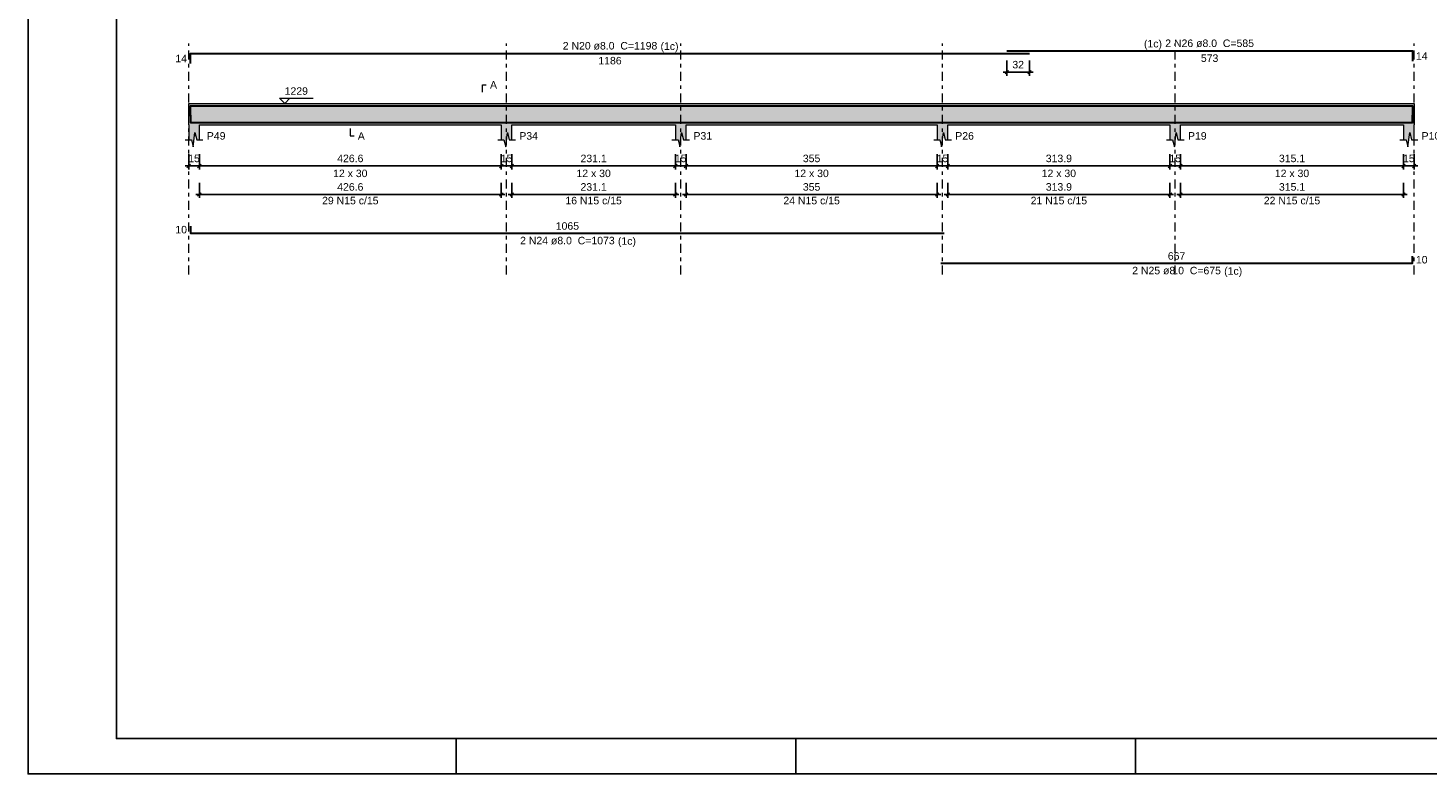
# Model space of a CAD drawing. Header units: millimetres. Extents: x 0 to 59.4, y 0 to 42.
# Tile 1 of 4: x 0 to 39.6, y 0 to 21.1. Entities that reach past the tile are written whole.
import ezdxf

# ---------------------------------------------------------------- set-up
doc = ezdxf.new("R2010")
doc.units = ezdxf.units.MM
doc.header["$MEASUREMENT"] = 0
doc.linetypes.add('DASHDOT', pattern=[2.54, 1.27, -0.635, 0, -0.635])
doc.linetypes.add('NULL', pattern=[0])
doc.layers.get('0').update_dxf_attribs({"lineweight": 18})
for name, color, linetype, lineweight in [('Descrição da armadura', 7, 'Continuous', 0), ('DT-Barras na forma', 2, 'Continuous', 30), ('DT-Barras rebatidas', 2, 'Continuous', 30), ('DT-Cotas', 9, 'Continuous', 5), ('DT-Forma', 5, 'Continuous', 5), ('DT-Hachura forma vigas', 254, 'Continuous', 5), ('DT-Pontilhado', 9, 'DASHDOT', 5), ('DT-Textos', 7, 'Continuous', 5), ('Textos armaduras', 7, 'Continuous', 0)]:
    doc.layers.add(name, color=color, linetype=linetype, lineweight=lineweight)
doc.layers.add('SEDUC_MARF', color=1, linetype='Continuous')
doc.layers.add('SEDUC_MARGG', color=7, linetype='Continuous')
doc.styles.add('Arial', font='txt')
doc.dimstyles.new('UM_50.000000', dxfattribs={"dimtxt": 0.18, "dimasz": 0.1, "dimexe": 0.1, "dimexo": 0.2, "dimgap": 0, "dimtad": 1, "dimtih": 1, "dimtoh": 1, "dimdec": 1, "dimlfac": 50, "dimzin": 0, "dimdsep": 46, "dimtxsty": 'Standard', "dimcen": 0.09, "dimdle": 0.1, "dimadec": 1, "dimazin": 2, "dimtfac": 1, "dimtdec": 4, "dimtofl": 0, "dimtmove": 0, "dimatfit": 3, "dimfxl": 1, "dimtolj": 1, "dimarcsym": 0})

# ---------------------------------------------------------------- blocks, each defined once
blk = doc.blocks.new('_Oblique')
at = {"color": 0, "linetype": 'ByBlock', "lineweight": -2}
blk.add_line((-0.5, -0.5), (0.5, 0.5), dxfattribs=at)
blk = doc.blocks.new('*D34')
at = {"layer": 'Defpoints', "color": 0}
for p in [(4.543, 17.713), (4.843, 17.713), (4.843, 17.183)]:
    blk.add_point(p, dxfattribs=at)
at = {"layer": 'DT-Cotas', "color": 0, "lineweight": -2}
for p, q in [((4.543, 17.513), (4.543, 17.083)), ((4.843, 17.513), (4.843, 17.083)), ((4.443, 17.183), (4.943, 17.183))]:
    blk.add_line(p, q, dxfattribs=at)
at = {"layer": 'DT-Cotas', "color": 0, "lineweight": -2, "xscale": 0.1, "yscale": 0.1, "zscale": 0.1, "rotation": 180}
blk.add_blockref('_Oblique', (4.543, 17.183), dxfattribs=at)
at = {"layer": 'DT-Cotas', "color": 0, "lineweight": -2, "xscale": 0.1, "yscale": 0.1, "zscale": 0.1}
blk.add_blockref('_Oblique', (4.843, 17.183), dxfattribs=at)
at = {"layer": 'DT-Cotas', "color": 7, "insert": (4.693, 17.395), "char_height": 0.2118, "attachment_point": 5, "rotation": 0.0057, "style": 'Arial'}
blk.add_mtext('\\A1;15', dxfattribs=at)
blk = doc.blocks.new('*D35')
at = {"layer": 'Defpoints', "color": 0}
for p in [(4.843, 17.713), (13.376, 17.713), (13.376, 17.183)]:
    blk.add_point(p, dxfattribs=at)
at = {"layer": 'DT-Cotas', "color": 0, "lineweight": -2}
for p, q in [((4.843, 17.513), (4.843, 17.083)), ((13.376, 17.513), (13.376, 17.083)), ((4.743, 17.183), (13.476, 17.183))]:
    blk.add_line(p, q, dxfattribs=at)
at = {"layer": 'DT-Cotas', "color": 0, "lineweight": -2, "xscale": 0.1, "yscale": 0.1, "zscale": 0.1, "rotation": 180}
blk.add_blockref('_Oblique', (4.843, 17.183), dxfattribs=at)
at = {"layer": 'DT-Cotas', "color": 0, "lineweight": -2, "xscale": 0.1, "yscale": 0.1, "zscale": 0.1}
blk.add_blockref('_Oblique', (13.376, 17.183), dxfattribs=at)
at = {"layer": 'DT-Cotas', "color": 7, "insert": (9.11, 17.395), "char_height": 0.2118, "attachment_point": 5, "style": 'Arial'}
blk.add_mtext('\\A1;426.6', dxfattribs=at)
blk = doc.blocks.new('*D36')
at = {"layer": 'Defpoints', "color": 0}
for p in [(13.376, 17.713), (13.676, 17.713), (13.676, 17.183)]:
    blk.add_point(p, dxfattribs=at)
at = {"layer": 'DT-Cotas', "color": 0, "lineweight": -2}
for p, q in [((13.376, 17.513), (13.376, 17.083)), ((13.676, 17.513), (13.676, 17.083)), ((13.276, 17.183), (13.776, 17.183))]:
    blk.add_line(p, q, dxfattribs=at)
at = {"layer": 'DT-Cotas', "color": 0, "lineweight": -2, "xscale": 0.1, "yscale": 0.1, "zscale": 0.1, "rotation": 180}
blk.add_blockref('_Oblique', (13.376, 17.183), dxfattribs=at)
at = {"layer": 'DT-Cotas', "color": 0, "lineweight": -2, "xscale": 0.1, "yscale": 0.1, "zscale": 0.1}
blk.add_blockref('_Oblique', (13.676, 17.183), dxfattribs=at)
at = {"layer": 'DT-Cotas', "color": 7, "insert": (13.526, 17.395), "char_height": 0.2118, "attachment_point": 5, "rotation": 0.0057, "style": 'Arial'}
blk.add_mtext('\\A1;15', dxfattribs=at)
blk = doc.blocks.new('*D37')
at = {"layer": 'Defpoints', "color": 0}
for p in [(13.676, 17.713), (18.298, 17.713), (18.298, 17.183)]:
    blk.add_point(p, dxfattribs=at)
at = {"layer": 'DT-Cotas', "color": 0, "lineweight": -2}
for p, q in [((13.676, 17.513), (13.676, 17.083)), ((18.298, 17.513), (18.298, 17.083)), ((13.576, 17.183), (18.398, 17.183))]:
    blk.add_line(p, q, dxfattribs=at)
at = {"layer": 'DT-Cotas', "color": 0, "lineweight": -2, "xscale": 0.1, "yscale": 0.1, "zscale": 0.1, "rotation": 180}
blk.add_blockref('_Oblique', (13.676, 17.183), dxfattribs=at)
at = {"layer": 'DT-Cotas', "color": 0, "lineweight": -2, "xscale": 0.1, "yscale": 0.1, "zscale": 0.1}
blk.add_blockref('_Oblique', (18.298, 17.183), dxfattribs=at)
at = {"layer": 'DT-Cotas', "color": 7, "insert": (15.987, 17.395), "char_height": 0.2118, "attachment_point": 5, "style": 'Arial'}
blk.add_mtext('\\A1;231.1', dxfattribs=at)
blk = doc.blocks.new('*D38')
at = {"layer": 'Defpoints', "color": 0}
for p in [(18.298, 17.713), (18.598, 17.713), (18.598, 17.183)]:
    blk.add_point(p, dxfattribs=at)
at = {"layer": 'DT-Cotas', "color": 0, "lineweight": -2}
for p, q in [((18.298, 17.513), (18.298, 17.083)), ((18.598, 17.513), (18.598, 17.083)), ((18.198, 17.183), (18.698, 17.183))]:
    blk.add_line(p, q, dxfattribs=at)
at = {"layer": 'DT-Cotas', "color": 0, "lineweight": -2, "xscale": 0.1, "yscale": 0.1, "zscale": 0.1, "rotation": 180}
blk.add_blockref('_Oblique', (18.298, 17.183), dxfattribs=at)
at = {"layer": 'DT-Cotas', "color": 0, "lineweight": -2, "xscale": 0.1, "yscale": 0.1, "zscale": 0.1}
blk.add_blockref('_Oblique', (18.598, 17.183), dxfattribs=at)
at = {"layer": 'DT-Cotas', "color": 7, "insert": (18.448, 17.395), "char_height": 0.2118, "attachment_point": 5, "rotation": 0.0057, "style": 'Arial'}
blk.add_mtext('\\A1;15', dxfattribs=at)
blk = doc.blocks.new('*D39')
at = {"layer": 'Defpoints', "color": 0}
for p in [(18.598, 17.713), (25.698, 17.713), (25.698, 17.183)]:
    blk.add_point(p, dxfattribs=at)
at = {"layer": 'DT-Cotas', "color": 0, "lineweight": -2}
for p, q in [((18.598, 17.513), (18.598, 17.083)), ((25.698, 17.513), (25.698, 17.083)), ((18.498, 17.183), (25.798, 17.183))]:
    blk.add_line(p, q, dxfattribs=at)
at = {"layer": 'DT-Cotas', "color": 0, "lineweight": -2, "xscale": 0.1, "yscale": 0.1, "zscale": 0.1, "rotation": 180}
blk.add_blockref('_Oblique', (18.598, 17.183), dxfattribs=at)
at = {"layer": 'DT-Cotas', "color": 0, "lineweight": -2, "xscale": 0.1, "yscale": 0.1, "zscale": 0.1}
blk.add_blockref('_Oblique', (25.698, 17.183), dxfattribs=at)
at = {"layer": 'DT-Cotas', "color": 7, "insert": (22.148, 17.395), "char_height": 0.2118, "attachment_point": 5, "style": 'Arial'}
blk.add_mtext('\\A1;355', dxfattribs=at)
blk = doc.blocks.new('*D40')
at = {"layer": 'Defpoints', "color": 0}
for p in [(25.698, 17.713), (25.998, 17.713), (25.998, 17.183)]:
    blk.add_point(p, dxfattribs=at)
at = {"layer": 'DT-Cotas', "color": 0, "lineweight": -2}
for p, q in [((25.698, 17.513), (25.698, 17.083)), ((25.998, 17.513), (25.998, 17.083)), ((25.598, 17.183), (26.098, 17.183))]:
    blk.add_line(p, q, dxfattribs=at)
at = {"layer": 'DT-Cotas', "color": 0, "lineweight": -2, "xscale": 0.1, "yscale": 0.1, "zscale": 0.1, "rotation": 180}
blk.add_blockref('_Oblique', (25.698, 17.183), dxfattribs=at)
at = {"layer": 'DT-Cotas', "color": 0, "lineweight": -2, "xscale": 0.1, "yscale": 0.1, "zscale": 0.1}
blk.add_blockref('_Oblique', (25.998, 17.183), dxfattribs=at)
at = {"layer": 'DT-Cotas', "color": 7, "insert": (25.848, 17.395), "char_height": 0.2118, "attachment_point": 5, "rotation": 0.0057, "style": 'Arial'}
blk.add_mtext('\\A1;15', dxfattribs=at)
blk = doc.blocks.new('*D41')
at = {"layer": 'Defpoints', "color": 0}
for p in [(25.998, 17.713), (32.275, 17.713), (32.275, 17.183)]:
    blk.add_point(p, dxfattribs=at)
at = {"layer": 'DT-Cotas', "color": 0, "lineweight": -2}
for p, q in [((25.998, 17.513), (25.998, 17.083)), ((32.275, 17.513), (32.275, 17.083)), ((25.898, 17.183), (32.375, 17.183))]:
    blk.add_line(p, q, dxfattribs=at)
at = {"layer": 'DT-Cotas', "color": 0, "lineweight": -2, "xscale": 0.1, "yscale": 0.1, "zscale": 0.1, "rotation": 180}
blk.add_blockref('_Oblique', (25.998, 17.183), dxfattribs=at)
at = {"layer": 'DT-Cotas', "color": 0, "lineweight": -2, "xscale": 0.1, "yscale": 0.1, "zscale": 0.1}
blk.add_blockref('_Oblique', (32.275, 17.183), dxfattribs=at)
at = {"layer": 'DT-Cotas', "color": 7, "insert": (29.137, 17.395), "char_height": 0.2118, "attachment_point": 5, "rotation": 0.0057, "style": 'Arial'}
blk.add_mtext('\\A1;313.9', dxfattribs=at)
blk = doc.blocks.new('*D42')
at = {"layer": 'Defpoints', "color": 0}
for p in [(32.275, 17.713), (32.575, 17.713), (32.575, 17.183)]:
    blk.add_point(p, dxfattribs=at)
at = {"layer": 'DT-Cotas', "color": 0, "lineweight": -2}
for p, q in [((32.275, 17.513), (32.275, 17.083)), ((32.575, 17.513), (32.575, 17.083)), ((32.175, 17.183), (32.675, 17.183))]:
    blk.add_line(p, q, dxfattribs=at)
at = {"layer": 'DT-Cotas', "color": 0, "lineweight": -2, "xscale": 0.1, "yscale": 0.1, "zscale": 0.1, "rotation": 180}
blk.add_blockref('_Oblique', (32.275, 17.183), dxfattribs=at)
at = {"layer": 'DT-Cotas', "color": 0, "lineweight": -2, "xscale": 0.1, "yscale": 0.1, "zscale": 0.1}
blk.add_blockref('_Oblique', (32.575, 17.183), dxfattribs=at)
at = {"layer": 'DT-Cotas', "color": 7, "insert": (32.425, 17.395), "char_height": 0.2118, "attachment_point": 5, "rotation": 0.0057, "style": 'Arial'}
blk.add_mtext('\\A1;15', dxfattribs=at)
blk = doc.blocks.new('*D43')
at = {"layer": 'Defpoints', "color": 0}
for p in [(32.575, 17.713), (38.878, 17.713), (38.878, 17.183)]:
    blk.add_point(p, dxfattribs=at)
at = {"layer": 'DT-Cotas', "color": 0, "lineweight": -2}
for p, q in [((32.575, 17.513), (32.575, 17.083)), ((38.878, 17.513), (38.878, 17.083)), ((32.475, 17.183), (38.978, 17.183))]:
    blk.add_line(p, q, dxfattribs=at)
at = {"layer": 'DT-Cotas', "color": 0, "lineweight": -2, "xscale": 0.1, "yscale": 0.1, "zscale": 0.1, "rotation": 180}
blk.add_blockref('_Oblique', (32.575, 17.183), dxfattribs=at)
at = {"layer": 'DT-Cotas', "color": 0, "lineweight": -2, "xscale": 0.1, "yscale": 0.1, "zscale": 0.1}
blk.add_blockref('_Oblique', (38.878, 17.183), dxfattribs=at)
at = {"layer": 'DT-Cotas', "color": 7, "insert": (35.727, 17.395), "char_height": 0.2118, "attachment_point": 5, "style": 'Arial'}
blk.add_mtext('\\A1;315.1', dxfattribs=at)
blk = doc.blocks.new('*D44')
at = {"layer": 'Defpoints', "color": 0}
for p in [(38.878, 17.713), (39.178, 17.713), (39.178, 17.183)]:
    blk.add_point(p, dxfattribs=at)
at = {"layer": 'DT-Cotas', "color": 0, "lineweight": -2}
for p, q in [((38.878, 17.513), (38.878, 17.083)), ((39.178, 17.513), (39.178, 17.083)), ((38.778, 17.183), (39.278, 17.183))]:
    blk.add_line(p, q, dxfattribs=at)
at = {"layer": 'DT-Cotas', "color": 0, "lineweight": -2, "xscale": 0.1, "yscale": 0.1, "zscale": 0.1, "rotation": 180}
blk.add_blockref('_Oblique', (38.878, 17.183), dxfattribs=at)
at = {"layer": 'DT-Cotas', "color": 0, "lineweight": -2, "xscale": 0.1, "yscale": 0.1, "zscale": 0.1}
blk.add_blockref('_Oblique', (39.178, 17.183), dxfattribs=at)
at = {"layer": 'DT-Cotas', "color": 7, "insert": (39.028, 17.395), "char_height": 0.2118, "attachment_point": 5, "rotation": 0.0057, "style": 'Arial'}
blk.add_mtext('\\A1;15', dxfattribs=at)
blk = doc.blocks.new('*D45')
at = {"layer": 'Defpoints', "color": 0}
for p in [(27.667, 20.363), (28.307, 20.363), (28.307, 19.833)]:
    blk.add_point(p, dxfattribs=at)
at = {"layer": 'DT-Cotas', "color": 0, "lineweight": -2}
for p, q in [((27.567, 19.833), (28.407, 19.833)), ((27.667, 20.163), (27.667, 19.733)), ((28.307, 20.163), (28.307, 19.733))]:
    blk.add_line(p, q, dxfattribs=at)
at = {"layer": 'DT-Cotas', "color": 0, "lineweight": -2, "xscale": 0.1, "yscale": 0.1, "zscale": 0.1, "rotation": 180}
blk.add_blockref('_Oblique', (27.667, 19.833), dxfattribs=at)
at = {"layer": 'DT-Cotas', "color": 0, "lineweight": -2, "xscale": 0.1, "yscale": 0.1, "zscale": 0.1}
blk.add_blockref('_Oblique', (28.307, 19.833), dxfattribs=at)
at = {"layer": 'DT-Cotas', "color": 7, "insert": (27.987, 20.045), "char_height": 0.2118, "attachment_point": 5, "rotation": 0.0057, "style": 'Arial'}
blk.add_mtext('\\A1;32', dxfattribs=at)
blk = doc.blocks.new('*D48')
at = {"layer": 'Defpoints', "color": 0}
for p in [(4.843, 16.908), (13.376, 16.908), (13.376, 16.378)]:
    blk.add_point(p, dxfattribs=at)
at = {"layer": 'DT-Cotas', "color": 0, "lineweight": -2}
for p, q in [((4.843, 16.708), (4.843, 16.278)), ((13.376, 16.708), (13.376, 16.278)), ((4.743, 16.378), (13.476, 16.378))]:
    blk.add_line(p, q, dxfattribs=at)
at = {"layer": 'DT-Cotas', "color": 0, "lineweight": -2, "xscale": 0.1, "yscale": 0.1, "zscale": 0.1, "rotation": 180}
blk.add_blockref('_Oblique', (4.843, 16.378), dxfattribs=at)
at = {"layer": 'DT-Cotas', "color": 0, "lineweight": -2, "xscale": 0.1, "yscale": 0.1, "zscale": 0.1}
blk.add_blockref('_Oblique', (13.376, 16.378), dxfattribs=at)
at = {"layer": 'DT-Cotas', "color": 7, "insert": (9.11, 16.59), "char_height": 0.2118, "attachment_point": 5, "style": 'Arial'}
blk.add_mtext('\\A1;426.6', dxfattribs=at)
blk = doc.blocks.new('*D49')
at = {"layer": 'Defpoints', "color": 0}
for p in [(13.676, 16.908), (18.298, 16.908), (18.298, 16.378)]:
    blk.add_point(p, dxfattribs=at)
at = {"layer": 'DT-Cotas', "color": 0, "lineweight": -2}
for p, q in [((13.676, 16.708), (13.676, 16.278)), ((18.298, 16.708), (18.298, 16.278)), ((13.576, 16.378), (18.398, 16.378))]:
    blk.add_line(p, q, dxfattribs=at)
at = {"layer": 'DT-Cotas', "color": 0, "lineweight": -2, "xscale": 0.1, "yscale": 0.1, "zscale": 0.1, "rotation": 180}
blk.add_blockref('_Oblique', (13.676, 16.378), dxfattribs=at)
at = {"layer": 'DT-Cotas', "color": 0, "lineweight": -2, "xscale": 0.1, "yscale": 0.1, "zscale": 0.1}
blk.add_blockref('_Oblique', (18.298, 16.378), dxfattribs=at)
at = {"layer": 'DT-Cotas', "color": 7, "insert": (15.987, 16.59), "char_height": 0.2118, "attachment_point": 5, "style": 'Arial'}
blk.add_mtext('\\A1;231.1', dxfattribs=at)
blk = doc.blocks.new('*D50')
at = {"layer": 'Defpoints', "color": 0}
for p in [(18.598, 16.908), (25.698, 16.908), (25.698, 16.378)]:
    blk.add_point(p, dxfattribs=at)
at = {"layer": 'DT-Cotas', "color": 0, "lineweight": -2}
for p, q in [((18.598, 16.708), (18.598, 16.278)), ((25.698, 16.708), (25.698, 16.278)), ((18.498, 16.378), (25.798, 16.378))]:
    blk.add_line(p, q, dxfattribs=at)
at = {"layer": 'DT-Cotas', "color": 0, "lineweight": -2, "xscale": 0.1, "yscale": 0.1, "zscale": 0.1, "rotation": 180}
blk.add_blockref('_Oblique', (18.598, 16.378), dxfattribs=at)
at = {"layer": 'DT-Cotas', "color": 0, "lineweight": -2, "xscale": 0.1, "yscale": 0.1, "zscale": 0.1}
blk.add_blockref('_Oblique', (25.698, 16.378), dxfattribs=at)
at = {"layer": 'DT-Cotas', "color": 7, "insert": (22.148, 16.59), "char_height": 0.2118, "attachment_point": 5, "style": 'Arial'}
blk.add_mtext('\\A1;355', dxfattribs=at)
blk = doc.blocks.new('*D51')
at = {"layer": 'Defpoints', "color": 0}
for p in [(25.998, 16.908), (32.275, 16.908), (32.275, 16.378)]:
    blk.add_point(p, dxfattribs=at)
at = {"layer": 'DT-Cotas', "color": 0, "lineweight": -2}
for p, q in [((25.998, 16.708), (25.998, 16.278)), ((32.275, 16.708), (32.275, 16.278)), ((25.898, 16.378), (32.375, 16.378))]:
    blk.add_line(p, q, dxfattribs=at)
at = {"layer": 'DT-Cotas', "color": 0, "lineweight": -2, "xscale": 0.1, "yscale": 0.1, "zscale": 0.1, "rotation": 180}
blk.add_blockref('_Oblique', (25.998, 16.378), dxfattribs=at)
at = {"layer": 'DT-Cotas', "color": 0, "lineweight": -2, "xscale": 0.1, "yscale": 0.1, "zscale": 0.1}
blk.add_blockref('_Oblique', (32.275, 16.378), dxfattribs=at)
at = {"layer": 'DT-Cotas', "color": 7, "insert": (29.137, 16.59), "char_height": 0.2118, "attachment_point": 5, "rotation": 0.0057, "style": 'Arial'}
blk.add_mtext('\\A1;313.9', dxfattribs=at)
blk = doc.blocks.new('*D52')
at = {"layer": 'Defpoints', "color": 0}
for p in [(32.575, 16.908), (38.878, 16.908), (38.878, 16.378)]:
    blk.add_point(p, dxfattribs=at)
at = {"layer": 'DT-Cotas', "color": 0, "lineweight": -2}
for p, q in [((32.575, 16.708), (32.575, 16.278)), ((38.878, 16.708), (38.878, 16.278)), ((32.475, 16.378), (38.978, 16.378))]:
    blk.add_line(p, q, dxfattribs=at)
at = {"layer": 'DT-Cotas', "color": 0, "lineweight": -2, "xscale": 0.1, "yscale": 0.1, "zscale": 0.1, "rotation": 180}
blk.add_blockref('_Oblique', (32.575, 16.378), dxfattribs=at)
at = {"layer": 'DT-Cotas', "color": 0, "lineweight": -2, "xscale": 0.1, "yscale": 0.1, "zscale": 0.1}
blk.add_blockref('_Oblique', (38.878, 16.378), dxfattribs=at)
at = {"layer": 'DT-Cotas', "color": 7, "insert": (35.727, 16.59), "char_height": 0.2118, "attachment_point": 5, "style": 'Arial'}
blk.add_mtext('\\A1;315.1', dxfattribs=at)

msp = doc.modelspace()

# ---------------------------------------------------------------- hatches: boundary and pattern name
at = {"layer": 'DT-Hachura forma vigas', "linetype": 'Continuous'}
msp.add_hatch(color=254, dxfattribs=at).paths.add_polyline_path([(39.1782, 17.9245), (39.1782, 18.3481), (39.1782, 18.9481), (38.8782, 18.9481), (32.5754, 18.9481), (32.2754, 18.9481), (25.9982, 18.9481), (25.6982, 18.9481), (18.5982, 18.9481), (18.2982, 18.9481), (13.6762, 18.9481), (13.3762, 18.9481), (4.8434, 18.9481), (4.5434, 18.9481), (4.5434, 18.3481), (4.5434, 17.9245), (4.6184, 17.9245), (4.6684, 17.7245), (4.7184, 18.1245), (4.7684, 17.9245), (4.8434, 17.9245), (4.8434, 18.3481), (13.3762, 18.3481), (13.3762, 17.9245), (13.4512, 17.9245), (13.5012, 17.7245), (13.5512, 18.1245), (13.6012, 17.9245), (13.6762, 17.9245), (13.6762, 18.3481), (18.2982, 18.3481), (18.2982, 17.9245), (18.3732, 17.9245), (18.4232, 17.7245), (18.4732, 18.1245), (18.5232, 17.9245), (18.5982, 17.9245), (18.5982, 18.3481), (25.6982, 18.3481), (25.6982, 17.9245), (25.7732, 17.9245), (25.8232, 17.7245), (25.8732, 18.1245), (25.9232, 17.9245), (25.9982, 17.9245), (25.9982, 18.3481), (32.2754, 18.3481), (32.2754, 17.9245), (32.3504, 17.9245), (32.4004, 17.7245), (32.4504, 18.1245), (32.5004, 17.9245), (32.5754, 17.9245), (32.5754, 18.3481), (38.8782, 18.3481), (38.8782, 17.9245), (38.9532, 17.9245), (39.0032, 17.7245), (39.0532, 18.1245), (39.1032, 17.9245), (39.1782, 17.9245)])

# ---------------------------------------------------------------- linework, layer by layer
at = {"layer": 'DT-Barras na forma'}
for points in [[(4.5934, 18.5934), (4.5934, 18.8801), (28.3067, 18.8801)], [(4.5934, 18.6161), (4.5934, 18.4161), (25.8982, 18.4161)], [(25.7982, 18.4161), (39.1282, 18.4161), (39.1282, 18.6161)], [(27.6667, 18.8801), (39.1282, 18.8801), (39.1282, 18.5934)]]:
    msp.add_lwpolyline(points, dxfattribs=at)
at = {"layer": 'DT-Barras rebatidas'}
for points in [[(4.5934, 20.076), (4.5934, 20.3627), (28.3067, 20.3627)], [(27.6667, 20.4333), (39.1282, 20.4333), (39.1282, 20.1466)], [(4.5934, 15.4814), (4.5934, 15.2814), (25.8982, 15.2814)], [(25.7982, 14.4342), (39.1282, 14.4342), (39.1282, 14.6342)]]:
    msp.add_lwpolyline(points, dxfattribs=at)
at = {"layer": 'DT-Forma', "linetype": 'Continuous'}
for p, q in [((4.5434, 18.3481), (4.5434, 18.9481)), ((39.1782, 18.9481), (39.1782, 18.3481))]:
    msp.add_line(p, q, dxfattribs=at)
at = {"layer": 'DT-Forma'}
for p, q in [((4.5434, 18.9481), (4.8434, 18.9481)), ((4.8434, 18.9481), (13.3762, 18.9481)), ((13.3762, 18.9481), (13.6762, 18.9481)), ((13.6762, 18.9481), (18.2982, 18.9481)), ((18.2982, 18.9481), (18.5982, 18.9481)), ((18.5982, 18.9481), (25.6982, 18.9481)), ((25.6982, 18.9481), (25.9982, 18.9481)), ((25.9982, 18.9481), (32.2754, 18.9481)), ((32.2754, 18.9481), (32.5754, 18.9481)), ((32.5754, 18.9481), (38.8782, 18.9481)), ((38.8782, 18.9481), (39.1782, 18.9481)), ((4.5434, 18.3481), (4.5434, 17.9245)), ((4.8434, 17.9245), (4.8434, 18.3481)), ((4.8434, 18.3481), (13.3762, 18.3481)), ((13.3762, 18.3481), (13.3762, 17.9245)), ((13.6762, 17.9245), (13.6762, 18.3481)), ((13.6762, 18.3481), (18.2982, 18.3481)), ((18.2982, 18.3481), (18.2982, 17.9245)), ((18.5982, 17.9245), (18.5982, 18.3481)), ((18.5982, 18.3481), (25.6982, 18.3481)), ((25.6982, 18.3481), (25.6982, 17.9245)), ((25.9982, 17.9245), (25.9982, 18.3481)), ((25.9982, 18.3481), (32.2754, 18.3481)), ((32.2754, 18.3481), (32.2754, 17.9245)), ((32.5754, 17.9245), (32.5754, 18.3481)), ((32.5754, 18.3481), (38.8782, 18.3481)), ((38.8782, 18.3481), (38.8782, 17.9245)), ((39.1782, 17.9245), (39.1782, 18.3481)), ((4.4434, 17.9245), (4.6184, 17.9245)), ((4.6184, 17.9245), (4.6684, 17.7245)), ((4.6684, 17.7245), (4.7184, 18.1245)), ((4.7184, 18.1245), (4.7684, 17.9245)), ((4.7684, 17.9245), (4.9434, 17.9245)), ((13.2762, 17.9245), (13.4512, 17.9245)), ((13.4512, 17.9245), (13.5012, 17.7245)), ((13.5012, 17.7245), (13.5512, 18.1245)), ((13.5512, 18.1245), (13.6012, 17.9245)), ((13.6012, 17.9245), (13.7762, 17.9245)), ((18.1982, 17.9245), (18.3732, 17.9245)), ((18.3732, 17.9245), (18.4232, 17.7245)), ((18.4232, 17.7245), (18.4732, 18.1245)), ((18.4732, 18.1245), (18.5232, 17.9245)), ((18.5232, 17.9245), (18.6982, 17.9245)), ((25.5982, 17.9245), (25.7732, 17.9245)), ((25.7732, 17.9245), (25.8232, 17.7245)), ((25.8232, 17.7245), (25.8732, 18.1245)), ((25.8732, 18.1245), (25.9232, 17.9245)), ((25.9232, 17.9245), (26.0982, 17.9245)), ((32.1754, 17.9245), (32.3504, 17.9245)), ((32.3504, 17.9245), (32.4004, 17.7245)), ((32.4004, 17.7245), (32.4504, 18.1245)), ((32.4504, 18.1245), (32.5004, 17.9245)), ((32.5004, 17.9245), (32.6754, 17.9245)), ((38.7782, 17.9245), (38.9532, 17.9245)), ((38.9532, 17.9245), (39.0032, 17.7245)), ((39.0032, 17.7245), (39.0532, 18.1245)), ((39.0532, 18.1245), (39.1032, 17.9245)), ((39.1032, 17.9245), (39.2782, 17.9245))]:
    msp.add_line(p, q, dxfattribs=at)
at = {"layer": 'DT-Pontilhado', "ltscale": 0.2}
for p, q in [((4.5434, 14.1165), (4.5434, 20.6451)), ((13.5262, 14.1165), (13.5262, 20.6451)), ((18.4482, 14.1165), (18.4482, 20.6451)), ((25.8482, 14.1165), (25.8482, 20.6451)), ((32.4254, 14.1165), (32.4254, 20.6451)), ((39.1782, 14.1165), (39.1782, 20.6451))]:
    msp.add_line(p, q, dxfattribs=at)
at = {"layer": 'DT-Textos'}
for points in [[(12.8467, 19.2658), (12.8467, 19.4776), (12.9526, 19.4776)], [(7.4033, 19.0963), (7.255, 18.9481), (7.1067, 19.0963), (8.0598, 19.0963)], [(9.1098, 18.2422), (9.1098, 18.0304), (9.2157, 18.0304)]]:
    msp.add_lwpolyline(points, dxfattribs=at)
at = {"layer": 'SEDUC_MARF'}
for p, q in [((12.1, 1), (12.1, 0)), ((21.7, 1), (21.7, 0)), ((31.3, 1), (31.3, 0))]:
    msp.add_line(p, q, dxfattribs=at)
msp.add_lwpolyline([(59.4, 42), (0, 42), (0, 0), (59.4, 0)], close=True, dxfattribs=at)
at = {"layer": 'SEDUC_MARGG'}
msp.add_lwpolyline([(58.4, 1), (58.4, 41), (2.5, 41), (2.5, 1), (58.4, 1)], dxfattribs=at)

# ---------------------------------------------------------------- texts
at = {"layer": 'Descrição da armadura', "linetype": 'NULL', "char_height": 0.2118, "attachment_point": 8, "line_spacing_factor": 0.9, "style": 'Arial'}
for s, insert, width in [('2 N20 ø8.0  C=1198', (16.4506, 20.4686), 5.239541), ('2 N26 ø8.0  C=585', (33.3976, 20.5396), 4.916973), ('29 N15 c/15', (9.1098, 16.0967), 3.127695), ('16 N15 c/15', (15.9872, 16.0967), 3.127695), ('24 N15 c/15', (22.1482, 16.0967), 3.127695), ('21 N15 c/15', (29.1368, 16.0967), 3.127695), ('22 N15 c/15', (35.7268, 16.0967), 3.127695), ('2 N24 ø8.0  C=1073', (15.2456, 14.9636), 5.239541), ('2 N25 ø8.0  C=675', (32.4636, 14.1166), 4.916973)]:
    msp.add_mtext(s, dxfattribs=dict(at, insert=insert, width=width))
at = {"layer": 'DT-Textos', "linetype": 'NULL', "char_height": 0.2118, "line_spacing_factor": 0.798, "style": 'Arial'}
for s, insert, width, attachment_point in [('(1c)', (17.8776, 20.3987), 0.998857, 7), ('(1c)', (32.0516, 20.4697), 0.998857, 9), ('1229', (7.2546, 19.1916), 1.290273, 7), ('A', (13.0586, 19.3716), 0.386855, 7), ('P49', (5.0556, 17.9246), 1.031992, 7), ('A', (9.3216, 17.9246), 0.386855, 7), ('P34', (13.8876, 17.9246), 1.031992, 7), ('P31', (18.8096, 17.9246), 1.031992, 7), ('P26', (26.2096, 17.9246), 1.031992, 7), ('P19', (32.7876, 17.9246), 1.031992, 7), ('P10', (39.3896, 17.9246), 1.031992, 7), ('12 x 30', (9.1096, 16.8656), 1.902559, 8), ('12 x 30', (15.9876, 16.8656), 1.902559, 8), ('12 x 30', (22.1486, 16.8656), 1.902559, 8), ('12 x 30', (29.1366, 16.8656), 1.902559, 8), ('12 x 30', (35.7266, 16.8656), 1.902559, 8), ('(1c)', (16.6736, 14.8937), 0.998857, 7), ('(1c)', (33.8086, 14.0467), 0.998857, 7)]:
    msp.add_mtext(s, dxfattribs=dict(at, insert=insert, width=width, attachment_point=attachment_point))
at = {"layer": 'Textos armaduras', "linetype": 'NULL', "char_height": 0.2118, "line_spacing_factor": 0.9, "style": 'Arial'}
for s, insert, width, attachment_point in [('14', (4.4934, 20.1134), 1.045137, 9), ('1186', (16.4501, 20.2654), 1.690273, 2), ('573', (33.3975, 20.336), 1.367705, 2), ('14', (39.2282, 20.3958), 1.045137, 1), ('10', (4.4934, 15.2755), 1.045137, 9), ('1065', (15.2458, 15.3787), 1.690273, 8), ('667', (32.4632, 14.5315), 1.367705, 8), ('10', (39.2282, 14.6401), 1.045137, 1)]:
    msp.add_mtext(s, dxfattribs=dict(at, insert=insert, width=width, attachment_point=attachment_point))

# ---------------------------------------------------------------- dimensions: what is measured, and where the dimension line sits
at = {"layer": 'DT-Cotas'}
for base, p1, p2, picture, middle in [((28.3067, 19.8332), (27.6667, 20.3627), (28.3067, 20.3627), '*D45', (27.9867, 20.045)), ((4.8434, 17.1832), (4.5434, 17.7127), (4.8434, 17.7127), '*D34', (4.6934, 17.395)), ((13.6762, 17.1832), (13.3762, 17.7127), (13.6762, 17.7127), '*D36', (13.5262, 17.395)), ((18.5982, 17.1832), (18.2982, 17.7127), (18.5982, 17.7127), '*D38', (18.4482, 17.395)), ((25.9982, 17.1832), (25.6982, 17.7127), (25.9982, 17.7127), '*D40', (25.8482, 17.395)), ((32.2754, 17.1832), (25.9982, 17.7127), (32.2754, 17.7127), '*D41', (29.1368, 17.395)), ((32.5754, 17.1832), (32.2754, 17.7127), (32.5754, 17.7127), '*D42', (32.4254, 17.395)), ((39.1782, 17.1832), (38.8782, 17.7127), (39.1782, 17.7127), '*D44', (39.0282, 17.395)), ((32.2754, 16.3783), (25.9982, 16.9078), (32.2754, 16.9078), '*D51', (29.1368, 16.5901))]:
    dim = msp.add_linear_dim(base=base, p1=p1, p2=p2, dimstyle='UM_50.000000', override={"dimtxt": 0.2118, "dimasz": 0.1, "dimexe": 0.1, "dimexo": 0.2, "dimtad": 1, "dimtih": 0, "dimtoh": 0, "dimdec": 1, "dimlfac": 50, "dimzin": 8, "dimtxsty": 'Arial', "dimblk": 'Oblique', "dimblk1": 'Oblique', "dimblk2": 'Oblique', "dimsah": 1, "dimdle": 0.1, "dimse1": 0, "dimse2": 0, "dimclrt": 7, "dimadec": 1, "dimazin": 3, "dimtmove": 2, "dimldrblk": 'Oblique'}, dxfattribs=at)
    dim.commit()
    dim.dimension.update_dxf_attribs({"geometry": picture, "text_midpoint": middle, "dimtype": 160, "text_rotation": 0.00573})
for base, p1, p2, picture, middle in [((13.3762, 17.1832), (4.8434, 17.7127), (13.3762, 17.7127), '*D35', (9.1098, 17.395)), ((18.2982, 17.1832), (13.6762, 17.7127), (18.2982, 17.7127), '*D37', (15.9872, 17.395)), ((25.6982, 17.1832), (18.5982, 17.7127), (25.6982, 17.7127), '*D39', (22.1482, 17.395)), ((38.8782, 17.1832), (32.5754, 17.7127), (38.8782, 17.7127), '*D43', (35.7268, 17.395)), ((13.3762, 16.3783), (4.8434, 16.9078), (13.3762, 16.9078), '*D48', (9.1098, 16.5901)), ((18.2982, 16.3783), (13.6762, 16.9078), (18.2982, 16.9078), '*D49', (15.9872, 16.5901)), ((25.6982, 16.3783), (18.5982, 16.9078), (25.6982, 16.9078), '*D50', (22.1482, 16.5901)), ((38.8782, 16.3783), (32.5754, 16.9078), (38.8782, 16.9078), '*D52', (35.7268, 16.5901))]:
    dim = msp.add_linear_dim(base=base, p1=p1, p2=p2, dimstyle='UM_50.000000', override={"dimtxt": 0.2118, "dimasz": 0.1, "dimexe": 0.1, "dimexo": 0.2, "dimtad": 1, "dimtih": 0, "dimtoh": 0, "dimdec": 1, "dimlfac": 50, "dimzin": 8, "dimtxsty": 'Arial', "dimblk": 'Oblique', "dimblk1": 'Oblique', "dimblk2": 'Oblique', "dimsah": 1, "dimdle": 0.1, "dimse1": 0, "dimse2": 0, "dimclrt": 7, "dimadec": 1, "dimazin": 3, "dimtmove": 2, "dimldrblk": 'Oblique'}, dxfattribs=at)
    dim.commit()
    dim.dimension.update_dxf_attribs({"geometry": picture, "text_midpoint": middle, "dimtype": 160})

doc.saveas('drawing.dxf')
